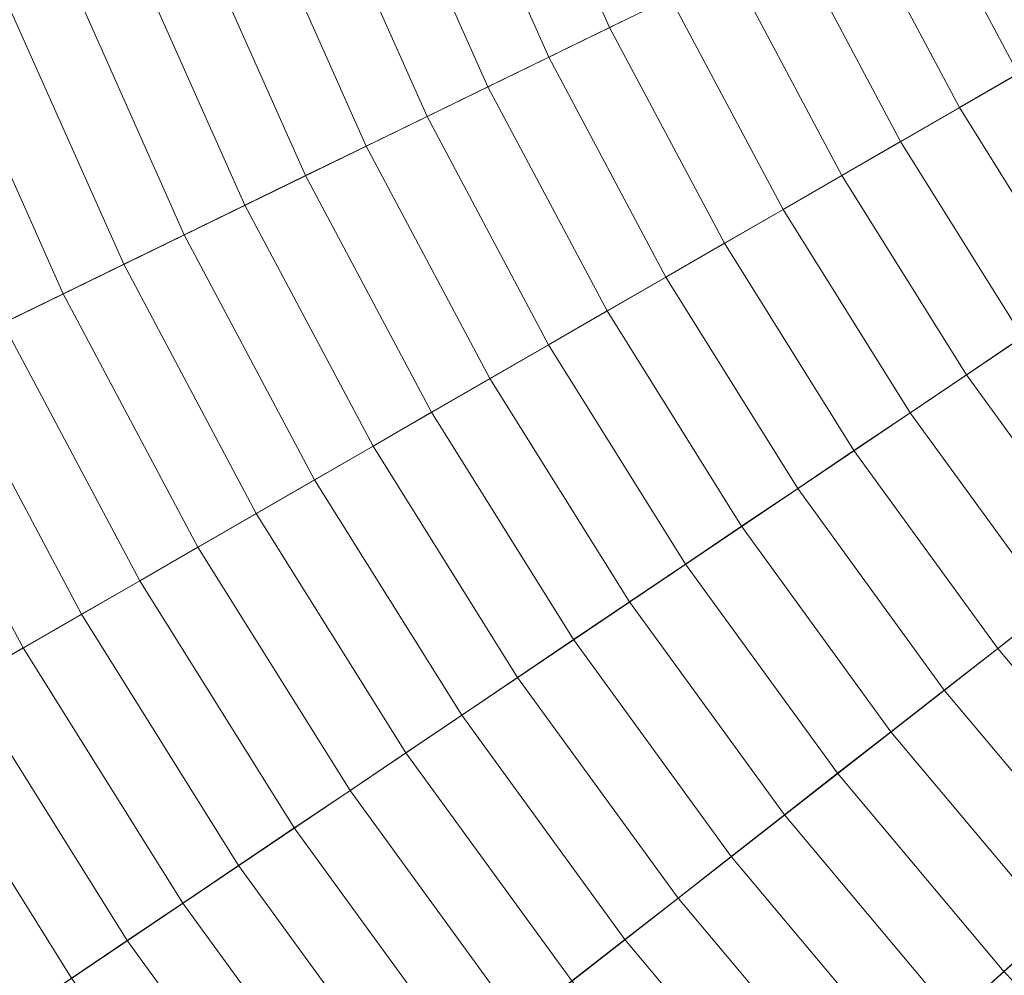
# Model space of a CAD drawing. Header units: centimetres. Extents: x -3.01 to 4.18, y -6.48 to 0.72.
# Tile 64 of 256: x -0.99 to -0.58, y -3.93 to -3.53. Entities that reach past the tile are written whole.
import ezdxf

# ---------------------------------------------------------------- set-up
doc = ezdxf.new("R2010")
doc.units = ezdxf.units.CM
doc.header["$LTSCALE"] = 2.54
doc.layers.add('Lucido design-1', color=7, linetype='Continuous')

# ---------------------------------------------------------------- blocks, each defined once
blk = doc.blocks.new('Gruppo-1')
at = {"color": 142, "linetype": 'Continuous', "lineweight": 9}
for points in [[(-2.95759, -3.50579, -13.70234), (-2.90537, -3.75148, -13.70234), (0.58426, -2.88142, -13.70234), (0.58423, -2.88127, -13.70234)], [(-2.90537, -3.75148, -13.70234), (-2.83614, -3.99293, -13.70234), (0.58431, -2.88157, -13.70234), (0.58426, -2.88142, -13.70234)], [(-2.83614, -3.99293, -13.70234), (-2.75023, -4.22897, -13.70234), (0.58436, -2.88171, -13.70234), (0.58431, -2.88157, -13.70234)], [(-2.75023, -4.22897, -13.70234), (-2.64806, -4.45843, -13.70234), (0.58442, -2.88185, -13.70234), (0.58436, -2.88171, -13.70234)], [(-2.64806, -4.45843, -13.70234), (-2.53014, -4.68021, -13.70234), (0.58449, -2.88198, -13.70234), (0.58442, -2.88185, -13.70234)], [(-2.53014, -4.68021, -13.70234), (-2.39704, -4.89322, -13.70234), (0.58457, -2.88211, -13.70234), (0.58449, -2.88198, -13.70234)], [(-2.39704, -4.89322, -13.70234), (-2.24939, -5.09643, -13.70234), (0.58466, -2.88223, -13.70234), (0.58457, -2.88211, -13.70234)], [(-2.24939, -5.09643, -13.70234), (-2.08794, -5.28885, -13.70234), (0.58475, -2.88234, -13.70234), (0.58466, -2.88223, -13.70234)], [(-2.08794, -5.28885, -13.70234), (-1.91345, -5.46953, -13.70234), (0.58486, -2.88245, -13.70234), (0.58475, -2.88234, -13.70234)], [(-1.91345, -5.46953, -13.70234), (-1.72679, -5.63761, -13.70234), (0.58497, -2.88255, -13.70234), (0.58486, -2.88245, -13.70234)], [(-1.72679, -5.63761, -13.70234), (-1.52886, -5.79225, -13.70234), (0.58509, -2.88265, -13.70234), (0.58497, -2.88255, -13.70234)], [(-1.52886, -5.79225, -13.70234), (-1.32062, -5.93271, -13.70234), (0.58522, -2.88273, -13.70234), (0.58509, -2.88265, -13.70234)], [(-1.32062, -5.93271, -13.70234), (-1.10309, -6.0583, -13.70234), (0.58535, -2.88281, -13.70234), (0.58522, -2.88273, -13.70234)], [(-1.10309, -6.0583, -13.70234), (-0.87733, -6.16841, -13.70234), (0.58548, -2.88287, -13.70234), (0.58535, -2.88281, -13.70234)], [(-0.87733, -6.16841, -13.70234), (-0.64444, -6.2625, -13.70234), (0.58562, -2.88293, -13.70234), (0.58548, -2.88287, -13.70234)], [(-0.64444, -6.2625, -13.70234), (-0.40555, -6.34012, -13.70234), (0.58577, -2.88298, -13.70234), (0.58562, -2.88293, -13.70234)], [(-0.75888, -3.42441, -12.74688), (-0.71769, -3.51693, -12.74688), (-0.74342, -3.52948, -12.75253), (-0.78542, -3.43514, -12.75253)], [(-0.78542, -3.43514, -12.75253), (-0.74342, -3.52948, -12.75253), (-0.76913, -3.54201, -12.75827), (-0.81194, -3.44585, -12.75827)], [(-0.56298, -3.44147, -12.71507), (-0.52107, -3.52028, -12.71507), (-0.54596, -3.53464, -12.72012), (-0.5888, -3.45406, -12.72012)], [(-0.81194, -3.44585, -12.75827), (-0.76913, -3.54201, -12.75827), (-0.79482, -3.55455, -12.76412), (-0.83845, -3.45656, -12.76412)], [(-0.5888, -3.45406, -12.72012), (-0.54596, -3.53464, -12.72012), (-0.57083, -3.549, -12.72527), (-0.61461, -3.46665, -12.72527)], [(-0.83845, -3.45656, -12.76412), (-0.79482, -3.55455, -12.76412), (-0.82049, -3.56707, -12.77007), (-0.86493, -3.46726, -12.77007)], [(-0.86493, -3.46726, -12.77007), (-0.82049, -3.56707, -12.77007), (-0.84615, -3.57958, -12.77612), (-0.8914, -3.47795, -12.77612)], [(-0.61461, -3.46665, -12.72527), (-0.57083, -3.549, -12.72527), (-0.59568, -3.56335, -12.73052), (-0.64041, -3.47923, -12.73052)], [(-0.8914, -3.47795, -12.77612), (-0.84615, -3.57958, -12.77612), (-0.87178, -3.59208, -12.78226), (-0.91784, -3.48863, -12.78226)], [(-0.64041, -3.47923, -12.73052), (-0.59568, -3.56335, -12.73052), (-0.62052, -3.57769, -12.73588), (-0.66619, -3.49181, -12.73588)], [(-0.91784, -3.48863, -12.78226), (-0.87178, -3.59208, -12.78226), (-0.8974, -3.60458, -12.7885), (-0.94426, -3.49931, -12.7885)], [(-0.66619, -3.49181, -12.73588), (-0.62052, -3.57769, -12.73588), (-0.64534, -3.59202, -12.74133), (-0.69195, -3.50437, -12.74133)], [(-0.94426, -3.49931, -12.7885), (-0.8974, -3.60458, -12.7885), (-0.92299, -3.61706, -12.79485), (-0.97067, -3.50998, -12.79485)], [(-0.69195, -3.50437, -12.74133), (-0.64534, -3.59202, -12.74133), (-0.67015, -3.60634, -12.74688), (-0.71769, -3.51693, -12.74688)], [(-0.97067, -3.50998, -12.79485), (-0.92299, -3.61706, -12.79485), (-0.94857, -3.62953, -12.80129), (-0.99705, -3.52064, -12.80129)], [(-0.71769, -3.51693, -12.74688), (-0.67015, -3.60634, -12.74688), (-0.69494, -3.62066, -12.75253), (-0.74342, -3.52948, -12.75253)], [(-0.99705, -3.52064, -12.80129), (-0.94857, -3.62953, -12.80129), (-0.97413, -3.642, -12.80783), (-1.02342, -3.53129, -12.80783)], [(-0.74342, -3.52948, -12.75253), (-0.69494, -3.62066, -12.75253), (-0.71971, -3.63496, -12.75827), (-0.76913, -3.54201, -12.75827)], [(-1.02342, -3.53129, -12.80783), (-0.97413, -3.642, -12.80783), (-0.99966, -3.65445, -12.81447), (-1.04976, -3.54193, -12.81447)], [(-0.76913, -3.54201, -12.75827), (-0.71971, -3.63496, -12.75827), (-0.74446, -3.64925, -12.76412), (-0.79482, -3.55455, -12.76412)], [(-0.57083, -3.549, -12.72527), (-0.5214, -3.6281, -12.72527), (-0.5452, -3.64414, -12.73052), (-0.59568, -3.56335, -12.73052)], [(-0.79482, -3.55455, -12.76412), (-0.74446, -3.64925, -12.76412), (-0.7692, -3.66353, -12.77007), (-0.82049, -3.56707, -12.77007)], [(-0.59568, -3.56335, -12.73052), (-0.5452, -3.64414, -12.73052), (-0.56898, -3.66018, -12.73588), (-0.62052, -3.57769, -12.73588)], [(-0.82049, -3.56707, -12.77007), (-0.7692, -3.66353, -12.77007), (-0.79392, -3.6778, -12.77612), (-0.84615, -3.57958, -12.77612)], [(-0.84615, -3.57958, -12.77612), (-0.79392, -3.6778, -12.77612), (-0.81862, -3.69206, -12.78226), (-0.87178, -3.59208, -12.78226)], [(-0.62052, -3.57769, -12.73588), (-0.56898, -3.66018, -12.73588), (-0.59274, -3.67621, -12.74133), (-0.64534, -3.59202, -12.74133)], [(-0.87178, -3.59208, -12.78226), (-0.81862, -3.69206, -12.78226), (-0.8433, -3.70631, -12.7885), (-0.8974, -3.60458, -12.7885)], [(-0.64534, -3.59202, -12.74133), (-0.59274, -3.67621, -12.74133), (-0.61648, -3.69223, -12.74688), (-0.67015, -3.60634, -12.74688)], [(-0.8974, -3.60458, -12.7885), (-0.8433, -3.70631, -12.7885), (-0.86797, -3.72055, -12.79485), (-0.92299, -3.61706, -12.79485)], [(-0.67015, -3.60634, -12.74688), (-0.61648, -3.69223, -12.74688), (-0.64021, -3.70823, -12.75253), (-0.69494, -3.62066, -12.75253)], [(-0.92299, -3.61706, -12.79485), (-0.86797, -3.72055, -12.79485), (-0.89261, -3.73478, -12.80129), (-0.94857, -3.62953, -12.80129)], [(-0.69494, -3.62066, -12.75253), (-0.64021, -3.70823, -12.75253), (-0.66393, -3.72423, -12.75827), (-0.71971, -3.63496, -12.75827)], [(-0.94857, -3.62953, -12.80129), (-0.89261, -3.73478, -12.80129), (-0.91723, -3.749, -12.80783), (-0.97413, -3.642, -12.80783)], [(-0.71971, -3.63496, -12.75827), (-0.66393, -3.72423, -12.75827), (-0.68763, -3.74021, -12.76412), (-0.74446, -3.64925, -12.76412)], [(-0.97413, -3.642, -12.80783), (-0.91723, -3.749, -12.80783), (-0.94184, -3.7632, -12.81447), (-0.99966, -3.65445, -12.81447)], [(-0.74446, -3.64925, -12.76412), (-0.68763, -3.74021, -12.76412), (-0.71131, -3.75619, -12.77007), (-0.7692, -3.66353, -12.77007)], [(-0.99966, -3.65445, -12.81447), (-0.94184, -3.7632, -12.81447), (-0.96642, -3.7774, -12.82121), (-1.02518, -3.6669, -12.82121)], [(-0.56898, -3.66018, -12.73588), (-0.5118, -3.73888, -12.73588), (-0.53439, -3.75652, -12.74133), (-0.59274, -3.67621, -12.74133)], [(-1.02518, -3.6669, -12.82121), (-0.96642, -3.7774, -12.82121), (-0.99099, -3.79158, -12.82804), (-1.05067, -3.67933, -12.82804)], [(-0.7692, -3.66353, -12.77007), (-0.71131, -3.75619, -12.77007), (-0.73497, -3.77215, -12.77612), (-0.79392, -3.6778, -12.77612)], [(-1.05067, -3.67933, -12.82804), (-0.99099, -3.79158, -12.82804), (-1.01553, -3.80575, -12.83497), (-1.07614, -3.69176, -12.83497)], [(-0.79392, -3.6778, -12.77612), (-0.73497, -3.77215, -12.77612), (-0.75861, -3.7881, -12.78226), (-0.81862, -3.69206, -12.78226)], [(-0.59274, -3.67621, -12.74133), (-0.53439, -3.75652, -12.74133), (-0.55696, -3.77416, -12.74688), (-0.61648, -3.69223, -12.74688)], [(-0.81862, -3.69206, -12.78226), (-0.75861, -3.7881, -12.78226), (-0.78224, -3.80403, -12.7885), (-0.8433, -3.70631, -12.7885)], [(-0.61648, -3.69223, -12.74688), (-0.55696, -3.77416, -12.74688), (-0.57951, -3.79178, -12.75253), (-0.64021, -3.70823, -12.75253)], [(-0.8433, -3.70631, -12.7885), (-0.78224, -3.80403, -12.7885), (-0.80585, -3.81996, -12.79485), (-0.86797, -3.72055, -12.79485)], [(-0.64021, -3.70823, -12.75253), (-0.57951, -3.79178, -12.75253), (-0.60205, -3.80939, -12.75827), (-0.66393, -3.72423, -12.75827)], [(-0.86797, -3.72055, -12.79485), (-0.80585, -3.81996, -12.79485), (-0.82944, -3.83587, -12.80129), (-0.89261, -3.73478, -12.80129)], [(-0.66393, -3.72423, -12.75827), (-0.60205, -3.80939, -12.75827), (-0.62458, -3.82699, -12.76412), (-0.68763, -3.74021, -12.76412)], [(-0.89261, -3.73478, -12.80129), (-0.82944, -3.83587, -12.80129), (-0.85301, -3.85177, -12.80783), (-0.91723, -3.749, -12.80783)], [(-0.68763, -3.74021, -12.76412), (-0.62458, -3.82699, -12.76412), (-0.64709, -3.84457, -12.77007), (-0.71131, -3.75619, -12.77007)], [(-0.91723, -3.749, -12.80783), (-0.85301, -3.85177, -12.80783), (-0.87657, -3.86766, -12.81447), (-0.94184, -3.7632, -12.81447)], [(-0.71131, -3.75619, -12.77007), (-0.64709, -3.84457, -12.77007), (-0.66958, -3.86215, -12.77612), (-0.73497, -3.77215, -12.77612)], [(-0.94184, -3.7632, -12.81447), (-0.87657, -3.86766, -12.81447), (-0.9001, -3.88353, -12.82121), (-0.96642, -3.7774, -12.82121)], [(-0.73497, -3.77215, -12.77612), (-0.66958, -3.86215, -12.77612), (-0.69205, -3.87971, -12.78226), (-0.75861, -3.7881, -12.78226)], [(-0.55696, -3.77416, -12.74688), (-0.49186, -3.85174, -12.74688), (-0.51313, -3.87089, -12.75253), (-0.57951, -3.79178, -12.75253)], [(-0.96642, -3.7774, -12.82121), (-0.9001, -3.88353, -12.82121), (-0.92362, -3.89939, -12.82804), (-0.99099, -3.79158, -12.82804)], [(-0.99099, -3.79158, -12.82804), (-0.92362, -3.89939, -12.82804), (-0.94711, -3.91524, -12.83497), (-1.01553, -3.80575, -12.83497)], [(-0.75861, -3.7881, -12.78226), (-0.69205, -3.87971, -12.78226), (-0.71451, -3.89725, -12.7885), (-0.78224, -3.80403, -12.7885)], [(-0.57951, -3.79178, -12.75253), (-0.51313, -3.87089, -12.75253), (-0.53439, -3.89003, -12.75827), (-0.60205, -3.80939, -12.75827)], [(-0.78224, -3.80403, -12.7885), (-0.71451, -3.89725, -12.7885), (-0.73695, -3.91479, -12.79485), (-0.80585, -3.81996, -12.79485)], [(-1.01553, -3.80575, -12.83497), (-0.94711, -3.91524, -12.83497), (-0.97059, -3.93108, -12.842), (-1.04006, -3.81991, -12.842)], [(-0.60205, -3.80939, -12.75827), (-0.53439, -3.89003, -12.75827), (-0.55563, -3.90915, -12.76412), (-0.62458, -3.82699, -12.76412)], [(-1.04006, -3.81991, -12.842), (-0.97059, -3.93108, -12.842), (-0.99405, -3.9469, -12.84913), (-1.06456, -3.83406, -12.84913)], [(-0.80585, -3.81996, -12.79485), (-0.73695, -3.91479, -12.79485), (-0.75938, -3.9323, -12.80129), (-0.82944, -3.83587, -12.80129)], [(-0.62458, -3.82699, -12.76412), (-0.55563, -3.90915, -12.76412), (-0.57686, -3.92827, -12.77007), (-0.64709, -3.84457, -12.77007)], [(-0.82944, -3.83587, -12.80129), (-0.75938, -3.9323, -12.80129), (-0.78178, -3.94981, -12.80783), (-0.85301, -3.85177, -12.80783)], [(-0.64709, -3.84457, -12.77007), (-0.57686, -3.92827, -12.77007), (-0.59807, -3.94737, -12.77612), (-0.66958, -3.86215, -12.77612)], [(-0.85301, -3.85177, -12.80783), (-0.78178, -3.94981, -12.80783), (-0.80417, -3.9673, -12.81447), (-0.87657, -3.86766, -12.81447)], [(-0.66958, -3.86215, -12.77612), (-0.59807, -3.94737, -12.77612), (-0.61927, -3.96645, -12.78226), (-0.69205, -3.87971, -12.78226)], [(-0.87657, -3.86766, -12.81447), (-0.80417, -3.9673, -12.81447), (-0.82654, -3.98478, -12.82121), (-0.9001, -3.88353, -12.82121)], [(-0.9001, -3.88353, -12.82121), (-0.82654, -3.98478, -12.82121), (-0.84889, -4.00224, -12.82804), (-0.92362, -3.89939, -12.82804)], [(-0.69205, -3.87971, -12.78226), (-0.61927, -3.96645, -12.78226), (-0.64045, -3.98552, -12.7885), (-0.71451, -3.89725, -12.7885)], [(-0.92362, -3.89939, -12.82804), (-0.84889, -4.00224, -12.82804), (-0.87123, -4.01969, -12.83497), (-0.94711, -3.91524, -12.83497)], [(-0.71451, -3.89725, -12.7885), (-0.64045, -3.98552, -12.7885), (-0.66161, -4.00458, -12.79485), (-0.73695, -3.91479, -12.79485)], [(-0.55563, -3.90915, -12.76412), (-0.48112, -3.98631, -12.76412), (-0.50097, -4.00686, -12.77007), (-0.57686, -3.92827, -12.77007)], [(-0.94711, -3.91524, -12.83497), (-0.87123, -4.01969, -12.83497), (-0.89354, -4.03712, -12.842), (-0.97059, -3.93108, -12.842)], [(-0.73695, -3.91479, -12.79485), (-0.66161, -4.00458, -12.79485), (-0.68276, -4.02362, -12.80129), (-0.75938, -3.9323, -12.80129)], [(-0.57686, -3.92827, -12.77007), (-0.50097, -4.00686, -12.77007), (-0.52079, -4.02739, -12.77612), (-0.59807, -3.94737, -12.77612)]]:
    blk.add_3dface(points, dxfattribs=at)

msp = doc.modelspace()

# ---------------------------------------------------------------- block references
at = {"layer": 'Lucido design-1', "color": 7}
msp.add_blockref('Gruppo-1', (0, 0), dxfattribs=at)

doc.saveas('drawing.dxf')
